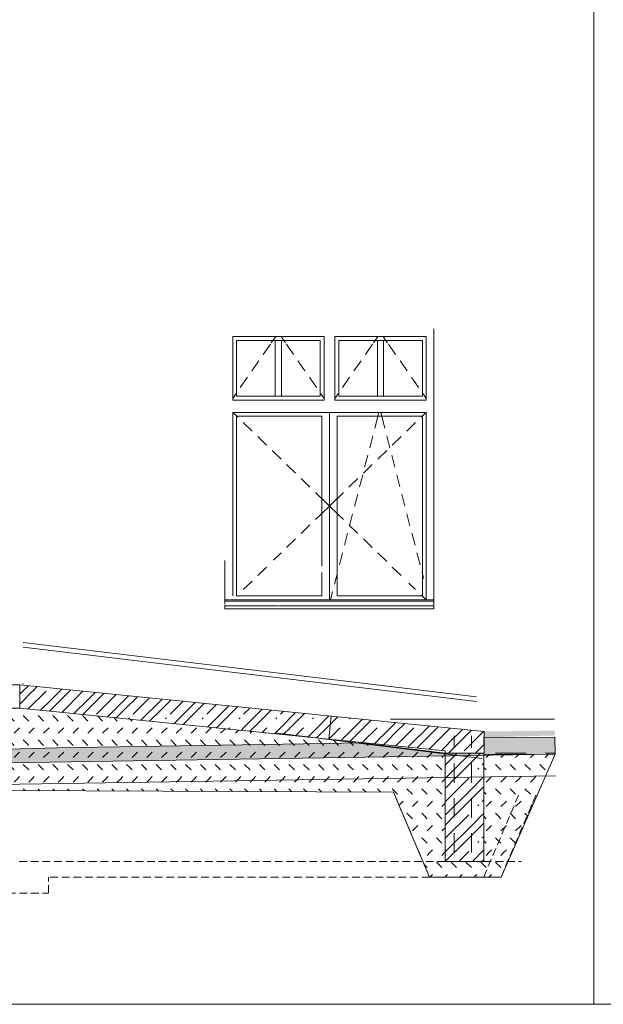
# Model space of a CAD drawing. Header units: millimetres. Extents: x 15381 to 191117, y -190522 to 367005.
# Tile 8 of 71: x 71285 to 75055, y -47272 to -40912. Entities that reach past the tile are written whole.
import ezdxf

# ---------------------------------------------------------------- set-up
doc = ezdxf.new("R2010")
doc.units = ezdxf.units.MM
doc.header["$MEASUREMENT"] = 0
for name, pattern in [('Čárkovaná', [325, 200, -125]), ('čárkovaná 3', [75, 50, -25]), ('Čárkovaná M', [225, 125, -100])]:
    doc.linetypes.add(name, pattern=pattern)
for name, color, linetype in [('Konstrukce - nenosné', 7, 'Continuous'), ('Konstrukce - nosné', 7, 'Continuous'), ('Situace - terén', 7, 'Continuous'), ('TZB - VZT', 7, 'Continuous'), ('Výplně - Povrchové', 7, 'Continuous')]:
    doc.layers.add(name, color=color, linetype=linetype)

# ---------------------------------------------------------------- blocks, each defined once
blk = doc.blocks.new('*X2')
at = {"layer": 'Konstrukce - nenosné', "color": 7, "linetype": 'Continuous', "lineweight": 13}
for p, q in [((71306.4, -45248.9), (71341.1, -45214.2)), ((71369.6, -45248.9), (71398.6, -45219.9)), ((71285.8, -45269.5), (71306.4, -45248.9)), ((71285.8, -45332), (71368.9, -45248.9)), ((71340.8, -45364.1), (71456, -45248.9)), ((71488, -45304.8), (71543.9, -45248.9)), ((71488, -45367.3), (71606.4, -45248.9)), ((71543.9, -45248.9), (71556.9, -45235.8)), ((71556.6, -45385.8), (71692.9, -45249.5)), ((71607.1, -45248.9), (71614.4, -45241.6)), ((71725.5, -45304.8), (71772.8, -45257.5)), ((71725.5, -45367.3), (71829.6, -45263.2)), ((71781.4, -45398.6), (71908.7, -45271.2)), ((71963, -45304.8), (71988.6, -45279.2)), ((71963, -45367.3), (72045.4, -45284.9)), ((71419.9, -45372.1), (71488, -45304)), ((71635.7, -45393.8), (71725.5, -45304)), ((71851.6, -45415.5), (71963, -45304)), ((72018.9, -45398.6), (72124.6, -45292.8)), ((72067.4, -45437.2), (72200.5, -45304)), ((72200.5, -45304.8), (72204.4, -45300.9)), ((72200.5, -45367.3), (72261.2, -45306.6)), ((72256.4, -45398.6), (72340.4, -45314.5)), ((72283.2, -45458.9), (72419.6, -45322.5)), ((72438, -45367.3), (72477.1, -45328.2)), ((72493.9, -45398.6), (72556.2, -45336.2)), ((72499, -45480.6), (72635.4, -45344.1)), ((71477.4, -45377.9), (71488, -45367.3)), ((71693.2, -45399.6), (71725.5, -45367.3)), ((71909, -45421.3), (71963, -45367.3)), ((72124.8, -45443), (72200.5, -45367.3)), ((72340.6, -45464.6), (72438, -45367.3)), ((72557.1, -45485.6), (72675.5, -45367.3)), ((72675.5, -45367.3), (72692.9, -45349.9)), ((72731.4, -45398.6), (72772.1, -45357.9)), ((72731.4, -45485.6), (72851.2, -45365.8)), ((72794.6, -45485.6), (72908.7, -45371.6)), ((72968.9, -45398.6), (72987.9, -45379.5)), ((72968.9, -45485.6), (73067.1, -45387.5)), ((73032.1, -45485.6), (73124.5, -45393.3)), ((73206.4, -45485.6), (73282.9, -45409.2)), ((71989, -45428.5), (71996, -45421.4)), ((72226.5, -45428.5), (72233.5, -45421.4)), ((72464, -45428.5), (72471, -45421.4)), ((72701.5, -45428.5), (72708.5, -45421.4)), ((72939, -45428.5), (72946, -45421.4)), ((73176.5, -45428.5), (73183.5, -45421.4)), ((73269.6, -45485.6), (73340.4, -45414.9)), ((73414, -45428.5), (73419.5, -45422.9)), ((73443.9, -45485.6), (73498.7, -45430.8)), ((73507.1, -45485.6), (73556.2, -45436.6)), ((73681.4, -45485.6), (73714.5, -45452.5)), ((73744.6, -45485.6), (73772, -45458.3)), ((73918.9, -45485.6), (73930.4, -45474.2)), ((72555.8, -45486.3), (72556.4, -45485.6)), ((72634.9, -45494.2), (72643.5, -45485.6)), ((72714.8, -45502.3), (72731.4, -45485.6)), ((72771.6, -45508), (72793.9, -45485.6)), ((72850.7, -45515.9), (72881, -45485.6)), ((72930.6, -45523.9), (72968.9, -45485.6)), ((72987.4, -45529.7), (73031.4, -45485.6)), ((73066.6, -45537.6), (73118.5, -45485.6)), ((73150.5, -45541.5), (73206.4, -45485.6)), ((73203.2, -45551.3), (73268.9, -45485.6)), ((73282.4, -45559.3), (73356, -45485.6)), ((73388, -45541.5), (73443.9, -45485.6)), ((73419, -45573), (73506.4, -45485.6)), ((73498.2, -45581), (73593.5, -45485.6)), ((73625.5, -45541.5), (73681.4, -45485.6)), ((73634.8, -45594.7), (73743.9, -45485.6)), ((73714, -45602.7), (73831, -45485.6)), ((73863, -45541.5), (73918.9, -45485.6)), ((73863, -45604), (73981.4, -45485.6)), ((73929.8, -45624.4), (74066.3, -45487.8)), ((73982.1, -45485.6), (73987.8, -45479.9)), ((74100.5, -45541.5), (74146.2, -45495.8)), ((74100.5, -45604), (74203, -45501.6)), ((74156.4, -45635.3), (74282.2, -45509.5)), ((73145.7, -45545.6), (73150.5, -45540.8)), ((73361.5, -45567.3), (73388, -45540.8)), ((73577.3, -45588.9), (73625.5, -45540.8)), ((73793.1, -45610.6), (73863, -45540.8)), ((74009, -45632.3), (74100.5, -45540.8)), ((74229.3, -45649.5), (74285.1, -45593.6)), ((73850.6, -45616.4), (73863, -45604)), ((74055, -45649.5), (74100.5, -45604))]:
    blk.add_line(p, q, dxfattribs=at)
blk = doc.blocks.new('výplň_1_1', base_point=(0, 0))
at = {"layer": 'Konstrukce - nenosné', "color": 7, "linetype": 'Continuous', "lineweight": 13, "flags": 128}
blk.add_lwpolyline([(71285.8, -45358.6), (71285.8, -45208.6), (74285.1, -45509.8), (74285.1, -45649.5), (74032.7, -45649.5), (74032.7, -45634.7)], close=True, dxfattribs=at)
at = {"layer": 'Konstrukce - nenosné', "color": 7, "linetype": 'Continuous', "lineweight": 13}
blk.add_blockref('*X2', (0, 0), dxfattribs=at)
blk = doc.blocks.new('*X40')
at = {"layer": 'Konstrukce - nenosné', "color": 7, "linetype": 'Continuous', "lineweight": 13}
for p, q in [((74036.1, -45811.1), (74197.7, -45649.5)), ((74036.1, -45724), (74110.6, -45649.5)), ((74217.7, -45692.7), (74261, -45649.5)), ((74099.4, -45811.1), (74217.7, -45692.7)), ((74273.6, -45724), (74282.7, -45714.9)), ((74243.7, -45753.9), (74250.7, -45746.9)), ((74032.7, -45814.5), (74036.1, -45811.1)), ((74032.7, -45877), (74098.6, -45811.1)), ((74036.1, -45960.7), (74185.7, -45811.1)), ((74217.7, -45867), (74273.6, -45811.1)), ((74273.6, -45811.1), (74282.7, -45802)), ((74036.1, -46047.8), (74217.7, -45866.2)), ((74217.7, -45929.5), (74282.7, -45864.5)), ((74099.4, -46047.8), (74217.7, -45929.5)), ((74243.7, -45990.6), (74250.7, -45983.6)), ((74273.6, -45960.7), (74282.7, -45951.6)), ((74032.7, -46051.2), (74036.1, -46047.8)), ((74032.7, -46113.7), (74098.6, -46047.8)), ((74036.1, -46197.5), (74185.7, -46047.8)), ((74217.7, -46103.7), (74273.6, -46047.8)), ((74273.6, -46047.8), (74282.7, -46038.7)), ((74036.1, -46284.6), (74217.7, -46103)), ((74217.7, -46166.2), (74282.7, -46101.2)), ((74099.4, -46284.6), (74217.7, -46166.2)), ((74243.7, -46227.4), (74250.7, -46220.4)), ((74273.6, -46197.5), (74282.7, -46188.4)), ((74032.7, -46288), (74036.1, -46284.6)), ((74033.7, -46349.5), (74098.6, -46284.6)), ((74120.8, -46349.5), (74185.7, -46284.6)), ((74217.7, -46340.5), (74273.6, -46284.6)), ((74273.6, -46284.6), (74282.7, -46275.5)), ((74208, -46349.5), (74217.7, -46339.7)), ((74271.2, -46349.5), (74282.7, -46338))]:
    blk.add_line(p, q, dxfattribs=at)
blk = doc.blocks.new('výplň_6_1', base_point=(0, 0))
at = {"layer": 'Konstrukce - nenosné', "color": 7, "linetype": 'Continuous', "lineweight": 13, "flags": 128}
blk.add_lwpolyline([(74282.7, -46349.5), (74032.7, -46349.5), (74032.7, -45649.5), (74282.7, -45649.5)], close=True, dxfattribs=at)
at = {"layer": 'Konstrukce - nenosné', "color": 7, "linetype": 'Continuous', "lineweight": 13}
blk.add_blockref('*X40', (0, 0), dxfattribs=at)
blk = doc.blocks.new('*X42')
at = {"layer": 'Výplně - Povrchové', "color": 7, "linetype": 'Continuous', "lineweight": 13}
for p, q in [((69342.7, -45441.8), (69312.4, -45411.4)), ((69438, -45441.8), (69402.7, -45406.4)), ((69438, -45362.9), (69442.3, -45358.6)), ((69533.3, -45441.8), (69498, -45406.4)), ((69533.3, -45362.9), (69537.6, -45358.6)), ((69611, -45424.1), (69593.3, -45406.4)), ((69628.6, -45362.9), (69632.9, -45358.6)), ((69723.9, -45441.8), (69688.6, -45406.4)), ((69723.9, -45362.9), (69728.2, -45358.6)), ((69819.2, -45441.8), (69783.9, -45406.4)), ((69819.2, -45362.9), (69823.5, -45358.6)), ((69914.5, -45441.8), (69879.2, -45406.4)), ((69914.5, -45362.9), (69918.8, -45358.6)), ((70009.8, -45441.8), (69974.5, -45406.4)), ((70009.8, -45362.9), (70014.1, -45358.6)), ((70087.5, -45424.1), (70069.8, -45406.4)), ((70105.1, -45362.9), (70109.4, -45358.6)), ((70200.4, -45441.8), (70165.1, -45406.4)), ((70200.4, -45362.9), (70204.7, -45358.6)), ((70295.7, -45441.8), (70260.4, -45406.4)), ((70295.7, -45362.9), (70300, -45358.6)), ((70391, -45441.8), (70355.7, -45406.4)), ((70391, -45362.9), (70395.3, -45358.6)), ((70486.3, -45441.8), (70451, -45406.4)), ((70486.3, -45362.9), (70490.6, -45358.6)), ((70564, -45424.1), (70546.3, -45406.4)), ((70581.6, -45362.9), (70585.9, -45358.6)), ((70676.9, -45441.8), (70641.6, -45406.4)), ((70676.9, -45362.9), (70681.2, -45358.6)), ((70772.2, -45441.8), (70736.9, -45406.4)), ((70772.2, -45362.9), (70776.5, -45358.6)), ((70867.5, -45441.8), (70832.2, -45406.4)), ((70867.5, -45362.9), (70871.8, -45358.6)), ((70962.8, -45441.8), (70927.5, -45406.4)), ((70962.8, -45362.9), (70967.1, -45358.6)), ((71040.5, -45424.1), (71022.8, -45406.4)), ((71058.1, -45362.9), (71062.4, -45358.6)), ((71153.4, -45441.8), (71118.1, -45406.4)), ((71153.4, -45362.9), (71157.7, -45358.6)), ((71248.7, -45441.8), (71213.4, -45406.4)), ((71248.7, -45362.9), (71253, -45358.6)), ((71344, -45441.8), (71308.7, -45406.4)), ((71439.3, -45441.8), (71404, -45406.4)), ((71517, -45424.1), (71499.3, -45406.4)), ((71629.9, -45441.8), (71594.6, -45406.4)), ((71725.2, -45441.8), (71689.9, -45406.4)), ((71820.5, -45441.8), (71787.8, -45409.1)), ((69628.6, -45441.8), (69611, -45424.1)), ((70105.1, -45441.8), (70087.5, -45424.1)), ((70581.6, -45441.8), (70564, -45424.1)), ((71058.1, -45441.8), (71040.5, -45424.1)), ((71534.6, -45441.8), (71517, -45424.1)), ((71915.8, -45441.8), (71893.8, -45419.7)), ((72011.1, -45441.8), (71999.7, -45430.4)), ((72106.4, -45441.8), (72105.7, -45441)), ((69152.1, -45520.7), (69187.5, -45485.3)), ((69247.4, -45520.7), (69282.8, -45485.3)), ((69342.7, -45520.7), (69378.1, -45485.3)), ((69438, -45520.7), (69473.4, -45485.3)), ((69533.3, -45520.7), (69568.7, -45485.3)), ((69628.6, -45520.7), (69664, -45485.3)), ((69723.9, -45520.7), (69759.3, -45485.3)), ((69819.2, -45520.7), (69854.6, -45485.3)), ((69914.5, -45520.7), (69949.9, -45485.3)), ((70009.8, -45520.7), (70045.2, -45485.3)), ((70105.1, -45520.7), (70140.5, -45485.3)), ((70200.4, -45520.7), (70235.8, -45485.3)), ((70295.7, -45520.7), (70331.1, -45485.3)), ((70391, -45520.7), (70426.4, -45485.3)), ((70486.3, -45520.7), (70521.7, -45485.3)), ((70581.6, -45520.7), (70617, -45485.3)), ((70676.9, -45520.7), (70712.3, -45485.3)), ((70772.2, -45520.7), (70807.6, -45485.3)), ((70867.5, -45520.7), (70902.9, -45485.3)), ((70962.8, -45520.7), (70998.2, -45485.3)), ((71058.1, -45520.7), (71093.5, -45485.3)), ((71153.4, -45520.7), (71188.8, -45485.3)), ((71248.7, -45520.7), (71284.1, -45485.3)), ((71344, -45520.7), (71379.4, -45485.3)), ((71439.3, -45520.7), (71474.7, -45485.3)), ((71534.6, -45520.7), (71570, -45485.3)), ((71629.9, -45520.7), (71665.3, -45485.3)), ((71725.2, -45520.7), (71760.6, -45485.3)), ((71820.5, -45520.7), (71855.9, -45485.3)), ((71915.8, -45520.7), (71951.2, -45485.3)), ((72011.1, -45520.7), (72046.5, -45485.3)), ((72106.4, -45520.7), (72141.8, -45485.3)), ((72201.7, -45520.7), (72237.1, -45485.3)), ((72297, -45520.7), (72332.4, -45485.3)), ((72392.3, -45520.7), (72427.7, -45485.3)), ((72487.6, -45520.7), (72523, -45485.3)), ((72582.9, -45520.7), (72611.7, -45491.9)), ((72678.2, -45520.7), (72698.3, -45500.6)), ((72773.5, -45520.7), (72784.9, -45509.3)), ((72868.8, -45520.7), (72871.5, -45518)), ((69056.8, -45599.6), (69028.1, -45570.9)), ((69134.5, -45581.9), (69116.8, -45564.2)), ((69152.1, -45599.6), (69134.5, -45581.9)), ((69247.4, -45599.6), (69212.1, -45564.2)), ((69342.7, -45599.6), (69307.4, -45564.2)), ((69438, -45599.6), (69402.7, -45564.2)), ((69533.3, -45599.6), (69498, -45564.2)), ((69611, -45581.9), (69593.3, -45564.2)), ((69628.6, -45599.6), (69611, -45581.9)), ((69723.9, -45599.6), (69688.6, -45564.2)), ((69819.2, -45599.6), (69783.9, -45564.2)), ((69914.5, -45599.6), (69879.2, -45564.2)), ((70009.8, -45599.6), (69974.5, -45564.2)), ((70087.5, -45581.9), (70069.8, -45564.2)), ((70105.1, -45599.6), (70087.5, -45581.9)), ((70200.4, -45599.6), (70165.1, -45564.2)), ((70295.7, -45599.6), (70260.4, -45564.2)), ((70391, -45599.6), (70355.7, -45564.2)), ((70486.3, -45599.6), (70451, -45564.2)), ((70564, -45581.9), (70546.3, -45564.2)), ((70581.6, -45599.6), (70564, -45581.9)), ((70676.9, -45599.6), (70641.6, -45564.2)), ((70772.2, -45599.6), (70736.9, -45564.2)), ((70867.5, -45599.6), (70832.2, -45564.2)), ((70962.8, -45599.6), (70927.5, -45564.2)), ((71040.5, -45581.9), (71022.8, -45564.2)), ((71058.1, -45599.6), (71040.5, -45581.9)), ((71153.4, -45599.6), (71118.1, -45564.2)), ((71248.7, -45599.6), (71213.4, -45564.2)), ((71344, -45599.6), (71308.7, -45564.2)), ((71439.3, -45599.6), (71404, -45564.2)), ((71517, -45581.9), (71499.3, -45564.2)), ((71534.6, -45599.6), (71517, -45581.9)), ((71629.9, -45599.6), (71594.6, -45564.2)), ((71725.2, -45599.6), (71689.9, -45564.2)), ((71820.5, -45599.6), (71785.2, -45564.2)), ((71915.8, -45599.6), (71880.5, -45564.2)), ((71993.5, -45581.9), (71975.8, -45564.2)), ((72011.1, -45599.6), (71993.5, -45581.9)), ((72106.4, -45599.6), (72071.1, -45564.2)), ((72201.7, -45599.6), (72166.4, -45564.2)), ((72297, -45599.6), (72261.7, -45564.2)), ((72392.3, -45599.6), (72357, -45564.2)), ((72470, -45581.9), (72452.3, -45564.2)), ((72487.6, -45599.6), (72470, -45581.9)), ((72582.9, -45599.6), (72547.6, -45564.2)), ((72678.2, -45599.6), (72642.9, -45564.2)), ((72773.5, -45599.6), (72738.2, -45564.2)), ((72868.8, -45599.6), (72833.5, -45564.2)), ((72946.5, -45581.9), (72928.8, -45564.2)), ((72964.1, -45599.6), (72946.5, -45581.9)), ((73059.4, -45599.6), (73024.1, -45564.2)), ((73154.7, -45599.6), (73119.4, -45564.2)), ((73250, -45599.6), (73214.7, -45564.2)), ((73345.3, -45599.6), (73310, -45564.2)), ((73423, -45581.9), (73413.5, -45572.5)), ((73440.6, -45599.6), (73423, -45581.9)), ((73535.9, -45599.6), (73519.5, -45583.1)), ((73631.2, -45599.6), (73625.4, -45593.8)), ((68883.1, -45661.7), (68901.6, -45643.2)), ((68961.5, -45678.5), (68996.9, -45643.2)), ((69056.8, -45678.5), (69092.2, -45643.2)), ((69152.1, -45678.5), (69187.5, -45643.2)), ((69247.4, -45678.5), (69282.8, -45643.2)), ((69342.7, -45678.5), (69378.1, -45643.2)), ((69438, -45678.5), (69473.4, -45643.2)), ((69533.3, -45678.5), (69568.7, -45643.2)), ((69628.6, -45678.5), (69664, -45643.2)), ((69723.9, -45678.5), (69759.3, -45643.2)), ((69819.2, -45678.5), (69854.6, -45643.2)), ((69914.5, -45678.5), (69949.9, -45643.2)), ((70009.8, -45678.5), (70045.2, -45643.2)), ((70105.1, -45678.5), (70140.5, -45643.2)), ((70200.4, -45678.5), (70235.8, -45643.2)), ((70295.7, -45678.5), (70331.1, -45643.2)), ((70391, -45678.5), (70426.4, -45643.2)), ((70486.3, -45678.5), (70521.7, -45643.2)), ((70581.6, -45678.5), (70617, -45643.2)), ((70676.9, -45678.5), (70712.3, -45643.2)), ((70772.2, -45678.5), (70807.6, -45643.2)), ((70867.5, -45678.5), (70902.9, -45643.2)), ((70962.8, -45678.5), (70998.2, -45643.2)), ((71058.1, -45678.5), (71093.5, -45643.2)), ((71153.4, -45678.5), (71188.8, -45643.2)), ((71248.7, -45678.5), (71284.1, -45643.2)), ((71344, -45678.5), (71379.4, -45643.2)), ((71439.3, -45678.5), (71474.7, -45643.2)), ((71534.6, -45678.5), (71570, -45643.2)), ((71629.9, -45678.5), (71665.3, -45643.2)), ((71725.2, -45678.5), (71760.6, -45643.2)), ((71820.5, -45678.5), (71855.9, -45643.2)), ((71915.8, -45678.5), (71951.2, -45643.2)), ((72011.1, -45678.5), (72046.5, -45643.2)), ((72106.4, -45678.5), (72141.8, -45643.2)), ((72201.7, -45678.5), (72237.1, -45643.2)), ((72297, -45678.5), (72332.4, -45643.2)), ((72392.3, -45678.5), (72427.7, -45643.2)), ((72487.6, -45678.5), (72523, -45643.2)), ((72582.9, -45678.5), (72618.3, -45643.2)), ((72678.2, -45678.5), (72713.6, -45643.2)), ((72773.5, -45678.5), (72808.9, -45643.2)), ((72868.8, -45678.5), (72904.2, -45643.2)), ((72964.1, -45678.5), (72999.5, -45643.2)), ((73059.4, -45678.5), (73094.8, -45643.2)), ((73154.7, -45678.5), (73190.1, -45643.2)), ((73250, -45678.5), (73285.4, -45643.2)), ((73345.3, -45678.5), (73380.7, -45643.2)), ((73440.6, -45678.5), (73476, -45643.2)), ((73535.9, -45678.5), (73571.3, -45643.2)), ((73631.2, -45678.5), (73666.6, -45643.2)), ((73726.5, -45678.5), (73761.9, -45643.2)), ((73821.8, -45678.5), (73857.2, -45643.2)), ((73917.1, -45678.5), (73952.5, -45643.2)), ((74012.4, -45678.5), (74032.7, -45658.2)), ((74298.3, -45678.5), (74318.1, -45658.8)), ((74393.6, -45678.5), (74413.8, -45658.3)), ((74488.9, -45678.5), (74509.6, -45657.9)), ((74584.2, -45678.5), (74605.3, -45657.4)), ((74679.5, -45678.5), (74701.1, -45657)), ((68961.5, -45757.4), (68926.2, -45722.1)), ((69056.8, -45757.4), (69021.5, -45722.1)), ((69134.5, -45739.8), (69116.8, -45722.1)), ((69247.4, -45757.4), (69212.1, -45722.1)), ((69342.7, -45757.4), (69307.4, -45722.1)), ((69438, -45757.4), (69402.7, -45722.1)), ((69533.3, -45757.4), (69498, -45722.1)), ((69611, -45739.8), (69593.3, -45722.1)), ((69723.9, -45757.4), (69688.6, -45722.1)), ((69819.2, -45757.4), (69783.9, -45722.1)), ((69914.5, -45757.4), (69879.2, -45722.1)), ((70009.8, -45757.4), (69974.5, -45722.1)), ((70087.5, -45739.8), (70069.8, -45722.1)), ((70200.4, -45757.4), (70165.1, -45722.1)), ((70295.7, -45757.4), (70260.4, -45722.1)), ((70391, -45757.4), (70355.7, -45722.1)), ((70486.3, -45757.4), (70451, -45722.1)), ((70564, -45739.8), (70546.3, -45722.1)), ((70676.9, -45757.4), (70641.6, -45722.1)), ((70772.2, -45757.4), (70736.9, -45722.1)), ((70867.5, -45757.4), (70832.2, -45722.1)), ((70962.8, -45757.4), (70927.5, -45722.1)), ((71040.5, -45739.8), (71022.8, -45722.1)), ((71153.4, -45757.4), (71118.1, -45722.1)), ((71248.7, -45757.4), (71213.4, -45722.1)), ((71344, -45757.4), (71308.7, -45722.1)), ((71439.3, -45757.4), (71404, -45722.1)), ((71517, -45739.8), (71499.3, -45722.1)), ((71629.9, -45757.4), (71594.6, -45722.1)), ((71725.2, -45757.4), (71689.9, -45722.1)), ((71820.5, -45757.4), (71785.2, -45722.1)), ((71915.8, -45757.4), (71880.5, -45722.1)), ((71993.5, -45739.8), (71975.8, -45722.1)), ((72106.4, -45757.4), (72071.1, -45722.1)), ((72201.7, -45757.4), (72166.4, -45722.1)), ((72297, -45757.4), (72261.7, -45722.1)), ((72392.3, -45757.4), (72357, -45722.1)), ((72470, -45739.8), (72452.3, -45722.1)), ((72582.9, -45757.4), (72547.6, -45722.1)), ((72678.2, -45757.4), (72642.9, -45722.1)), ((72773.5, -45757.4), (72738.2, -45722.1)), ((72868.8, -45757.4), (72833.5, -45722.1)), ((72946.5, -45739.8), (72928.8, -45722.1)), ((73059.4, -45757.4), (73024.1, -45722.1)), ((73154.7, -45757.4), (73119.4, -45722.1)), ((73250, -45757.4), (73214.7, -45722.1)), ((73345.3, -45757.4), (73310, -45722.1)), ((73423, -45739.8), (73405.3, -45722.1)), ((73535.9, -45757.4), (73500.6, -45722.1)), ((73631.2, -45757.4), (73595.9, -45722.1)), ((73726.5, -45757.4), (73691.2, -45722.1)), ((73821.8, -45757.4), (73786.5, -45722.1)), ((73899.5, -45739.8), (73881.8, -45722.1)), ((74012.4, -45757.4), (73977.1, -45722.1)), ((74376, -45739.8), (74358.3, -45722.1)), ((74488.9, -45757.4), (74453.6, -45722.1)), ((74584.2, -45757.4), (74548.9, -45722.1)), ((74679.5, -45757.4), (74644.2, -45722.1)), ((68294.4, -45757.4), (68291.2, -45754.2)), ((68389.7, -45757.4), (68386.1, -45753.8)), ((68485, -45757.4), (68481, -45753.4)), ((68580.3, -45757.4), (68575.9, -45753)), ((69152.1, -45757.4), (69134.5, -45739.8)), ((69628.6, -45757.4), (69611, -45739.8)), ((70105.1, -45757.4), (70087.5, -45739.8)), ((70581.6, -45757.4), (70564, -45739.8)), ((71058.1, -45757.4), (71040.5, -45739.8)), ((71534.6, -45757.4), (71517, -45739.8)), ((72011.1, -45757.4), (71993.5, -45739.8)), ((72487.6, -45757.4), (72470, -45739.8)), ((72964.1, -45757.4), (72946.5, -45739.8)), ((73440.6, -45757.4), (73423, -45739.8)), ((73917.1, -45757.4), (73899.5, -45739.8)), ((74298.3, -45757.4), (74282.7, -45741.8)), ((74393.6, -45757.4), (74376, -45739.8)), ((68232, -45803.4), (68234.5, -45801)), ((68294.4, -45836.4), (68312.1, -45818.7)), ((68312.1, -45818.7), (68329.8, -45801)), ((68389.7, -45836.4), (68407.4, -45818.7)), ((68407.4, -45818.7), (68425.1, -45801)), ((68485, -45836.4), (68502.7, -45818.7)), ((68502.7, -45818.7), (68520.4, -45801)), ((68580.3, -45836.4), (68598, -45818.7)), ((68598, -45818.7), (68615.7, -45801)), ((68883.1, -45819.5), (68883.9, -45818.7)), ((68883.9, -45818.7), (68901.6, -45801)), ((68961.5, -45836.4), (68979.2, -45818.7)), ((68979.2, -45818.7), (68996.9, -45801)), ((69056.8, -45836.4), (69074.5, -45818.7)), ((69074.5, -45818.7), (69092.2, -45801)), ((69152.1, -45836.4), (69169.8, -45818.7)), ((69169.8, -45818.7), (69187.5, -45801)), ((69247.4, -45836.4), (69265.1, -45818.7)), ((69265.1, -45818.7), (69282.8, -45801)), ((69342.7, -45836.4), (69360.4, -45818.7)), ((69360.4, -45818.7), (69378.1, -45801)), ((69438, -45836.4), (69455.7, -45818.7)), ((69455.7, -45818.7), (69473.4, -45801)), ((69533.3, -45836.4), (69551, -45818.7)), ((69551, -45818.7), (69568.7, -45801)), ((69628.6, -45836.4), (69646.3, -45818.7)), ((69646.3, -45818.7), (69664, -45801)), ((69723.9, -45836.4), (69741.6, -45818.7)), ((69741.6, -45818.7), (69759.3, -45801)), ((69819.2, -45836.4), (69836.9, -45818.7)), ((69836.9, -45818.7), (69854.6, -45801)), ((69914.5, -45836.4), (69932.2, -45818.7)), ((69932.2, -45818.7), (69949.9, -45801)), ((70009.8, -45836.4), (70027.5, -45818.7)), ((70027.5, -45818.7), (70045.2, -45801)), ((70105.1, -45836.4), (70122.8, -45818.7)), ((70122.8, -45818.7), (70140.5, -45801)), ((70200.4, -45836.4), (70218.1, -45818.7)), ((70218.1, -45818.7), (70235.8, -45801)), ((70295.7, -45836.4), (70313.4, -45818.7)), ((70313.4, -45818.7), (70331.1, -45801)), ((70391, -45836.4), (70408.7, -45818.7)), ((70408.7, -45818.7), (70426.4, -45801)), ((70486.3, -45836.4), (70504, -45818.7)), ((70504, -45818.7), (70521.7, -45801)), ((70581.6, -45836.4), (70599.3, -45818.7)), ((70599.3, -45818.7), (70617, -45801)), ((70676.9, -45836.4), (70694.6, -45818.7)), ((70694.6, -45818.7), (70712.3, -45801)), ((70772.2, -45836.4), (70789.9, -45818.7)), ((70789.9, -45818.7), (70807.6, -45801)), ((70867.5, -45836.4), (70885.2, -45818.7)), ((70885.2, -45818.7), (70902.9, -45801)), ((70962.8, -45836.4), (70980.5, -45818.7)), ((70980.5, -45818.7), (70998.2, -45801)), ((71058.1, -45836.4), (71075.8, -45818.7)), ((71075.8, -45818.7), (71093.5, -45801)), ((71153.4, -45836.4), (71171.1, -45818.7)), ((71171.1, -45818.7), (71188.8, -45801)), ((71248.7, -45836.4), (71266.4, -45818.7)), ((71266.4, -45818.7), (71284.1, -45801)), ((71344, -45836.4), (71361.7, -45818.7)), ((71361.7, -45818.7), (71379.4, -45801)), ((71439.3, -45836.4), (71457, -45818.7)), ((71457, -45818.7), (71474.7, -45801)), ((71534.6, -45836.4), (71552.3, -45818.7)), ((71552.3, -45818.7), (71570, -45801)), ((71629.9, -45836.4), (71647.6, -45818.7)), ((71647.6, -45818.7), (71665.3, -45801)), ((71725.2, -45836.4), (71742.9, -45818.7)), ((71742.9, -45818.7), (71760.6, -45801)), ((71820.5, -45836.4), (71838.2, -45818.7)), ((71838.2, -45818.7), (71855.9, -45801)), ((71915.8, -45836.4), (71933.5, -45818.7)), ((71933.5, -45818.7), (71951.2, -45801)), ((72011.1, -45836.4), (72028.8, -45818.7)), ((72028.8, -45818.7), (72046.5, -45801)), ((72106.4, -45836.4), (72124.1, -45818.7)), ((72124.1, -45818.7), (72141.8, -45801)), ((72201.7, -45836.4), (72219.4, -45818.7)), ((72219.4, -45818.7), (72237.1, -45801)), ((72297, -45836.4), (72314.7, -45818.7)), ((72314.7, -45818.7), (72332.4, -45801)), ((72392.3, -45836.4), (72410, -45818.7)), ((72410, -45818.7), (72427.7, -45801)), ((72487.6, -45836.4), (72505.3, -45818.7)), ((72505.3, -45818.7), (72523, -45801)), ((72582.9, -45836.4), (72600.6, -45818.7)), ((72600.6, -45818.7), (72618.3, -45801)), ((72678.2, -45836.4), (72695.9, -45818.7)), ((72695.9, -45818.7), (72713.6, -45801)), ((72773.5, -45836.4), (72791.2, -45818.7)), ((72791.2, -45818.7), (72808.9, -45801)), ((72868.8, -45836.4), (72886.5, -45818.7)), ((72886.5, -45818.7), (72904.2, -45801)), ((72964.1, -45836.4), (72981.8, -45818.7)), ((72981.8, -45818.7), (72999.5, -45801)), ((73059.4, -45836.4), (73077.1, -45818.7)), ((73077.1, -45818.7), (73094.8, -45801)), ((73154.7, -45836.4), (73172.4, -45818.7)), ((73172.4, -45818.7), (73190.1, -45801)), ((73250, -45836.4), (73267.7, -45818.7)), ((73267.7, -45818.7), (73285.4, -45801)), ((73345.3, -45836.4), (73363, -45818.7)), ((73363, -45818.7), (73380.7, -45801)), ((73440.6, -45836.4), (73458.3, -45818.7)), ((73458.3, -45818.7), (73476, -45801)), ((73535.9, -45836.4), (73553.6, -45818.7)), ((73553.6, -45818.7), (73571.3, -45801)), ((73631.2, -45836.4), (73648.9, -45818.7)), ((73648.9, -45818.7), (73666.6, -45801)), ((73726.5, -45836.4), (73744.2, -45818.7)), ((73744.2, -45818.7), (73761.9, -45801)), ((73821.8, -45836.4), (73839.5, -45818.7)), ((73839.5, -45818.7), (73857.2, -45801)), ((73917.1, -45836.4), (73934.8, -45818.7)), ((73934.8, -45818.7), (73952.5, -45801)), ((74012.4, -45836.4), (74030.1, -45818.7)), ((74030.1, -45818.7), (74032.7, -45816.1)), ((74298.3, -45836.4), (74316, -45818.7)), ((74316, -45818.7), (74333.7, -45801)), ((74393.6, -45836.4), (74411.3, -45818.7)), ((74411.3, -45818.7), (74429, -45801)), ((74488.9, -45836.4), (74506.6, -45818.7)), ((74506.6, -45818.7), (74524.3, -45801)), ((74584.2, -45836.4), (74601.9, -45818.7)), ((74601.9, -45818.7), (74619.6, -45801)), ((68294.4, -45915.3), (68273.3, -45894.1)), ((68389.7, -45915.3), (68354.4, -45879.9)), ((68485, -45915.3), (68449.7, -45879.9)), ((68580.3, -45915.3), (68545, -45879.9)), ((68961.5, -45915.3), (68926.2, -45879.9)), ((69056.8, -45915.3), (69021.5, -45879.9)), ((69134.5, -45897.6), (69116.8, -45879.9)), ((69152.1, -45915.3), (69134.5, -45897.6)), ((69224.1, -45891.9), (69212.1, -45879.9)), ((69309.9, -45882.5), (69307.4, -45879.9)), ((69405.7, -45882.9), (69402.7, -45879.9)), ((69501.4, -45883.3), (69498, -45879.9)), ((69597.1, -45883.8), (69593.3, -45879.9)), ((69692.9, -45884.2), (69688.6, -45879.9)), ((69788.6, -45884.6), (69783.9, -45879.9)), ((69884.3, -45885.1), (69879.2, -45879.9)), ((69980.1, -45885.5), (69974.5, -45879.9)), ((70075.8, -45885.9), (70069.8, -45879.9)), ((70171.5, -45886.4), (70165.1, -45879.9)), ((70267.3, -45886.8), (70260.4, -45879.9)), ((70363, -45887.2), (70355.7, -45879.9)), ((70458.7, -45887.7), (70451, -45879.9)), ((70554.5, -45888.1), (70546.3, -45879.9)), ((70650.2, -45888.5), (70641.6, -45879.9)), ((70745.9, -45889), (70736.9, -45879.9)), ((70841.7, -45889.4), (70832.2, -45879.9)), ((70937.4, -45889.8), (70927.5, -45879.9)), ((71033.1, -45890.3), (71022.8, -45879.9)), ((71128.9, -45890.7), (71118.1, -45879.9)), ((71224.6, -45891.1), (71213.4, -45879.9)), ((71320.3, -45891.6), (71308.7, -45879.9)), ((71416.1, -45892), (71404, -45879.9)), ((71511.8, -45892.4), (71499.3, -45879.9)), ((71607.5, -45892.9), (71594.6, -45879.9)), ((71703.3, -45893.3), (71689.9, -45879.9)), ((71799, -45893.7), (71785.2, -45879.9)), ((71894.7, -45894.2), (71880.5, -45879.9)), ((71990.5, -45894.6), (71975.8, -45879.9)), ((72086.2, -45895.1), (72071.1, -45879.9)), ((72181.9, -45895.5), (72166.4, -45879.9)), ((72277.7, -45895.9), (72261.7, -45879.9)), ((72373.4, -45896.4), (72357, -45879.9)), ((72469.1, -45896.8), (72452.3, -45879.9)), ((72564.9, -45897.2), (72547.6, -45879.9)), ((72660.6, -45897.7), (72642.9, -45879.9)), ((72756.4, -45898.1), (72738.2, -45879.9)), ((72852.1, -45898.5), (72833.5, -45879.9)), ((72946.5, -45897.6), (72928.8, -45879.9)), ((72947.8, -45899), (72946.5, -45897.6)), ((73043.6, -45899.4), (73024.1, -45879.9)), ((73139.3, -45899.8), (73119.4, -45879.9)), ((73235, -45900.3), (73214.7, -45879.9)), ((73330.8, -45900.7), (73310, -45879.9)), ((73423, -45897.6), (73405.3, -45879.9)), ((73426.5, -45901.1), (73423, -45897.6)), ((73522.2, -45901.6), (73500.6, -45879.9)), ((73618, -45902), (73595.9, -45879.9)), ((73726.5, -45915.3), (73691.2, -45879.9)), ((73821.8, -45915.3), (73786.5, -45879.9)), ((73899.5, -45897.6), (73881.8, -45879.9)), ((73917.1, -45915.3), (73899.5, -45897.6)), ((74012.4, -45915.3), (73977.1, -45879.9)), ((74298.3, -45915.3), (74282.7, -45899.6)), ((74376, -45897.6), (74358.3, -45879.9)), ((74393.6, -45915.3), (74376, -45897.6)), ((74488.9, -45915.3), (74453.6, -45879.9)), ((74584.2, -45915.3), (74548.9, -45879.9)), ((74645.2, -45880.9), (74644.2, -45879.9)), ((68311.2, -45977.4), (68329.8, -45958.8)), ((68389.7, -45994.2), (68425.1, -45958.8)), ((68485, -45994.2), (68520.4, -45958.8)), ((68580.3, -45994.2), (68615.7, -45958.8)), ((68883.1, -45977.4), (68901.6, -45958.8)), ((68961.5, -45994.2), (68996.9, -45958.8)), ((69056.8, -45994.2), (69092.2, -45958.8)), ((69152.1, -45994.2), (69187.5, -45958.8)), ((73735.5, -45985.3), (73761.9, -45958.8)), ((73821.8, -45994.2), (73857.2, -45958.8)), ((73917.1, -45994.2), (73952.5, -45958.8)), ((74012.4, -45994.2), (74032.7, -45973.9)), ((74298.3, -45994.2), (74333.7, -45958.8)), ((74393.6, -45994.2), (74429, -45958.8)), ((74488.9, -45994.2), (74524.3, -45958.8)), ((74584.2, -45994.2), (74604, -45974.4)), ((68389.7, -46073.1), (68354.4, -46037.7)), ((68485, -46073.1), (68449.7, -46037.7)), ((68580.3, -46073.1), (68545, -46037.7)), ((68961.5, -46073.1), (68926.2, -46037.7)), ((69056.8, -46073.1), (69021.5, -46037.7)), ((69134.5, -46055.4), (69116.8, -46037.7)), ((73821.8, -46073.1), (73786.5, -46037.7)), ((73899.5, -46055.4), (73881.8, -46037.7)), ((74012.4, -46073.1), (73977.1, -46037.7)), ((74376, -46055.4), (74358.3, -46037.7)), ((74488.9, -46073.1), (74453.6, -46037.7)), ((74567.8, -46056.7), (74548.9, -46037.7)), ((69146.4, -46067.3), (69134.5, -46055.4)), ((73917.1, -46073.1), (73899.5, -46055.4)), ((74298.3, -46073.1), (74282.7, -46057.5)), ((74393.6, -46073.1), (74376, -46055.4)), ((68390.3, -46151.4), (68425.1, -46116.7)), ((68485, -46152), (68520.4, -46116.7)), ((68580.3, -46152), (68615.7, -46116.7)), ((68883.1, -46135.2), (68901.6, -46116.7)), ((68961.5, -46152), (68996.9, -46116.7)), ((69056.8, -46152), (69092.2, -46116.7)), ((73821.8, -46152), (73857.2, -46116.7)), ((73917.1, -46152), (73952.5, -46116.7)), ((74012.4, -46152), (74032.7, -46131.7)), ((74298.3, -46152), (74333.7, -46116.7)), ((74393.6, -46152), (74429, -46116.7)), ((74488.9, -46152), (74524.3, -46116.7)), ((68485, -46230.9), (68449.7, -46195.6)), ((68580.3, -46230.9), (68545, -46195.6)), ((68961.5, -46230.9), (68926.2, -46195.6)), ((69056.8, -46230.9), (69021.5, -46195.6)), ((73899.5, -46213.3), (73881.8, -46195.6)), ((73917.1, -46230.9), (73899.5, -46213.3)), ((74012.4, -46230.9), (73977.1, -46195.6)), ((74298.3, -46230.9), (74282.7, -46215.3)), ((74376, -46213.3), (74358.3, -46195.6)), ((74393.6, -46230.9), (74376, -46213.3)), ((74488.9, -46230.9), (74453.6, -46195.6)), ((68485, -46309.9), (68502.7, -46292.2)), ((68502.7, -46292.2), (68520.4, -46274.5)), ((68580.3, -46309.9), (68598, -46292.2)), ((68598, -46292.2), (68615.7, -46274.5)), ((68883.1, -46293), (68883.9, -46292.2)), ((68883.9, -46292.2), (68901.6, -46274.5)), ((68961.5, -46309.9), (68979.2, -46292.2)), ((68979.2, -46292.2), (68996.9, -46274.5)), ((73917.1, -46309.9), (73934.8, -46292.2)), ((73934.8, -46292.2), (73952.5, -46274.5)), ((74012.4, -46309.9), (74030.1, -46292.2)), ((74030.1, -46292.2), (74032.7, -46289.6)), ((74298.3, -46309.9), (74316, -46292.2)), ((74316, -46292.2), (74333.7, -46274.5)), ((74393.6, -46309.9), (74411.3, -46292.2)), ((74411.3, -46292.2), (74429, -46274.5)), ((68580.3, -46388.8), (68545, -46353.4)), ((68961.5, -46388.8), (68926.2, -46353.4)), ((74012.4, -46388.8), (73977.1, -46353.4)), ((74107.7, -46388.8), (74072.4, -46353.4)), ((74203, -46388.8), (74167.7, -46353.4)), ((74298.3, -46388.8), (74263, -46353.4)), ((74376, -46371.1), (74358.3, -46353.4)), ((73899.5, -46371.1), (73899.4, -46371)), ((73917.1, -46388.8), (73899.5, -46371.1)), ((74393.6, -46388.8), (74376, -46371.1)), ((68518.8, -46433.9), (68520.4, -46432.3)), ((68580.3, -46467.7), (68615.7, -46432.3)), ((68675.6, -46467.7), (68690.1, -46453.2)), ((68770.9, -46467.7), (68785.4, -46453.2)), ((68866.2, -46467.7), (68880.7, -46453.2)), ((68883.1, -46450.9), (68901.6, -46432.3)), ((68961.5, -46467.7), (68974.7, -46454.5)), ((73935.3, -46449.5), (73952.5, -46432.3)), ((74030.6, -46449.5), (74047.8, -46432.3)), ((74125.9, -46449.5), (74143.1, -46432.3)), ((74221.2, -46449.5), (74238.4, -46432.3)), ((74316.5, -46449.5), (74333.7, -46432.3)), ((68580.3, -46546.6), (68561.5, -46527.7)), ((68658, -46528.9), (68640.3, -46511.2)), ((68675.6, -46546.6), (68658, -46528.9)), ((68770.9, -46546.6), (68735.6, -46511.2)), ((68866.2, -46546.6), (68830.9, -46511.2)), ((68942.4, -46527.5), (68926.2, -46511.2))]:
    blk.add_line(p, q, dxfattribs=at)
blk = doc.blocks.new('výplň_7_1', base_point=(0, 0))
at = {"layer": 'Výplně - Povrchové', "color": 7, "linetype": 'Continuous', "lineweight": 13, "flags": 128}
blk.add_lwpolyline([(68209.8, -45754.6), (68573.1, -46553.2), (68931, -46553.2), (69228.5, -45882.1), (73700.2, -45902.4), (73932.7, -46449.5), (74394.7, -46449.5), (74744, -45656.8), (74282.7, -45658.9), (74282.7, -46349.5), (74032.7, -46349.5), (74032.7, -45884.8), (74032.7, -45634.7), (71285.8, -45358.6), (69406.6, -45358.6), (68883.1, -45652.2), (68883.1, -45887.5), (68883.1, -46453.2), (68635.2, -46453.2), (68635.2, -45752.8)], close=True, dxfattribs=at)
at = {"layer": 'Výplně - Povrchové', "color": 7, "linetype": 'Continuous', "lineweight": 13}
blk.add_blockref('*X42', (0, 0), dxfattribs=at)

msp = doc.modelspace()

# ---------------------------------------------------------------- hatches: boundary and pattern name
at = {"layer": 'Situace - terén', "linetype": 'Continuous', "lineweight": 0}
msp.add_hatch(color=255, dxfattribs=at).paths.add_polyline_path([(71526.8, -45614.2), (68187.7, -45705.9), (68212, -45759.4), (74744, -45656.8), (74742.2, -45545.3), (74284.2, -45547.3), (74285.1, -45649.5), (74032.7, -45649.5), (73483.7, -45583.6), (73251.9, -45587.2), (73251.3, -45587.2)])
at = {"layer": 'Výplně - Povrchové', "linetype": 'Continuous', "lineweight": 0, "true_color": 0x6a6a6a}
msp.add_hatch(color=251, dxfattribs=at).paths.add_polyline_path([(74283.6, -45521.7), (74279.2, -45521.2), (74285.1, -45521.9), (74284.2, -45547.3), (74742.1, -45535.3), (74741.6, -45504.2), (74285.1, -45509.6), (74285.1, -45521.9), (74284.7, -45521.8)])

# ---------------------------------------------------------------- linework, layer by layer
at = {"color": 7, "linetype": 'Continuous', "lineweight": 20}
for p, q in [((74993.3, -40768.1), (74993.3, -47271.8)), ((67117.4, -47271.8), (86117.4, -47271.8)), ((86117.4, -47271.8), (67117.4, -47271.8))]:
    msp.add_line(p, q, dxfattribs=at)
at = {"color": 7, "linetype": 'Continuous', "lineweight": 13}
for p, q in [((71308.6, -44935.1), (74235.1, -45286.4)), ((71308.6, -44965.3), (74235.1, -45316.6)), ((71305.6, -45202), (71307.4, -45202.2)), ((71307.4, -45202.2), (71308.6, -45202.3)), ((71308.6, -45202.3), (71309, -45202.4)), ((74740.4, -45430.5), (73680.9, -45430.5)), ((74271.5, -45684.4), (72935.5, -45517.8))]:
    msp.add_line(p, q, dxfattribs=at)
at = {"layer": 'Konstrukce - nosné', "color": 7, "linetype": 'Continuous', "lineweight": 13}
for p, q in [((72661.1, -42958.6), (72661.1, -43368.6)), ((72661.1, -43368.6), (72661.1, -42958.6)), ((72661.1, -42958.6), (73251.1, -42958.6)), ((72686.1, -43343.6), (72686.1, -42983.6)), ((72686.1, -42983.6), (73226.1, -42983.6)), ((72686.2, -42983.6), (72686.2, -43343.6)), ((72910.4, -42999.3), (72921.4, -42983.6)), ((72921.4, -42983.6), (72938.7, -42958.6)), ((72936.2, -42983.6), (72936.2, -43343.6)), ((72990.9, -42983.6), (72973.5, -42958.6)), ((72976.2, -43343.6), (72976.2, -42983.6)), ((73001.8, -42999.3), (72990.9, -42983.6)), ((73226.1, -42983.6), (73226.1, -43343.6)), ((73251.1, -42958.6), (73251.1, -43368.6)), ((73321.1, -42958.6), (73321.1, -43368.6)), ((73321.1, -43368.6), (73321.1, -42958.6)), ((73321.1, -42958.6), (73911.1, -42958.6)), ((73346.1, -43343.6), (73346.1, -42983.6)), ((73346.1, -42983.6), (73886.1, -42983.6)), ((73346.2, -42983.6), (73346.2, -43343.6)), ((73570.4, -42999.3), (73581.3, -42983.6)), ((73581.3, -42983.6), (73598.7, -42958.6)), ((73596.2, -42983.6), (73596.2, -43343.6)), ((73650.9, -42983.6), (73633.5, -42958.6)), ((73636.2, -43343.6), (73636.2, -42983.6)), ((73661.8, -42999.3), (73650.9, -42983.6)), ((73886.1, -42983.6), (73886.1, -43343.6)), ((73911.1, -42958.6), (73911.1, -43368.6)), ((72858.8, -43073.5), (72904.5, -43007.8)), ((73053.4, -43073.5), (73007.7, -43007.8)), ((73518.8, -43073.5), (73564.5, -43007.8)), ((73713.4, -43073.5), (73667.7, -43007.8)), ((72784.6, -43180.2), (72830.3, -43114.5)), ((73127.7, -43180.2), (73082, -43114.5)), ((73444.6, -43180.2), (73490.3, -43114.5)), ((73787.7, -43180.2), (73742, -43114.5)), ((72710.4, -43286.9), (72756.1, -43221.2)), ((73201.9, -43286.9), (73156.2, -43221.2)), ((73370.4, -43286.9), (73416.1, -43221.2)), ((73861.9, -43286.9), (73816.2, -43221.2)), ((72661.1, -43357.7), (72681.8, -43327.9)), ((73251.1, -43368.6), (72661.1, -43368.6)), ((73226.1, -43343.6), (72686.1, -43343.6)), ((73251.1, -43357.6), (73230.4, -43327.9)), ((73321.1, -43357.7), (73341.8, -43327.9)), ((73911.1, -43368.6), (73321.1, -43368.6)), ((73886.1, -43343.6), (73346.1, -43343.6)), ((73911.1, -43357.6), (73890.4, -43327.9)), ((72661.1, -44371.4), (72661.1, -43448.6)), ((72661.1, -43448.6), (72661.1, -44411.7)), ((72661.1, -43448.6), (73911.1, -43448.6)), ((72661.9, -43448.6), (72687.7, -43473.6)), ((72686.1, -44374.5), (72686.1, -43473.6)), ((72686.1, -43473.6), (73236.1, -43473.6)), ((72686.2, -43473.6), (72686.2, -44414.8)), ((72687.7, -43473.6), (72693.6, -43479.3)), ((73236.1, -43473.6), (73236.1, -44441.5)), ((73286.1, -43448.6), (73286.1, -44487.9)), ((73336.1, -44453.7), (73336.1, -43473.6)), ((73336.1, -43473.6), (73886.1, -43473.6)), ((73336.2, -43473.6), (73336.2, -44453.7)), ((73578.4, -43550.7), (73591.2, -43501.1)), ((73591.2, -43501.1), (73598.2, -43473.6)), ((73598.2, -43473.6), (73604.7, -43448.6)), ((73624, -43473.6), (73617.6, -43448.6)), ((73631.1, -43501.1), (73624, -43473.6)), ((73643.9, -43550.7), (73631.1, -43501.1)), ((73884.5, -43473.6), (73878.7, -43479.3)), ((73910.3, -43448.6), (73884.5, -43473.6)), ((73886.1, -43473.6), (73886.1, -44520.8)), ((73911.1, -43448.6), (73911.1, -44523.8)), ((72729.5, -43514.1), (72786.9, -43569.8)), ((73842.8, -43514.1), (73785.3, -43569.8)), ((72822.8, -43604.6), (72880.3, -43660.2)), ((73545.9, -43676.6), (73565.9, -43599.1)), ((73676.4, -43676.6), (73656.4, -43599.1)), ((73749.4, -43604.6), (73692, -43660.2)), ((72916.2, -43695), (72973.6, -43750.7)), ((73656.1, -43695), (73598.6, -43750.7)), ((73513.4, -43802.5), (73533.4, -43725)), ((73708.8, -43802.5), (73688.9, -43725)), ((73009.5, -43785.5), (73067, -43841.2)), ((73562.7, -43785.5), (73505.3, -43841.2)), ((73102.9, -43876), (73160.3, -43931.7)), ((73469.4, -43876), (73411.9, -43931.7)), ((73480.9, -43928.3), (73500.9, -43850.9)), ((73741.3, -43928.3), (73721.3, -43850.9)), ((73196.2, -43966.5), (73228.7, -43997.9)), ((73228.7, -43997.9), (73236.1, -44005.2)), ((73236.1, -44005.2), (73286.1, -44053.6)), ((73336.1, -44005.2), (73286.1, -44053.6)), ((73343.6, -43997.9), (73336.1, -44005.2)), ((73376, -43966.5), (73343.6, -43997.9)), ((73448.5, -44054.2), (73468.5, -43976.8)), ((73773.8, -44054.2), (73753.8, -43976.8)), ((73236.1, -44102.1), (73286.1, -44053.6)), ((73336.1, -44102.1), (73286.1, -44053.6)), ((73196.2, -44140.8), (73228.7, -44109.3)), ((73228.7, -44109.3), (73236.1, -44102.1)), ((73343.6, -44109.3), (73336.1, -44102.1)), ((73376, -44140.8), (73343.6, -44109.3)), ((73416, -44180.1), (73436, -44102.6)), ((73806.3, -44180.1), (73786.3, -44102.6)), ((73102.9, -44231.2), (73160.3, -44175.6)), ((73469.4, -44231.2), (73411.9, -44175.6)), ((73009.5, -44321.7), (73067, -44266)), ((73383.5, -44306), (73403.5, -44228.5)), ((73562.7, -44321.7), (73505.3, -44266)), ((73838.7, -44306), (73818.7, -44228.5)), ((72925, -44403.6), (72973.6, -44356.5)), ((73351.1, -44431.9), (73371.1, -44354.4)), ((73656.1, -44412.2), (73598.6, -44356.5)), ((73871.2, -44431.9), (73851.2, -44354.4)), ((72611.1, -44405.6), (72611.1, -44658.6)), ((72661.1, -44621.4), (72661.1, -44411.7)), ((72661.1, -44411.7), (72661.1, -44633.6)), ((72686.1, -44624.4), (72686.1, -44414.8)), ((72686.2, -44414.8), (72686.2, -44633.9)), ((72822.8, -44502.7), (72880.3, -44447)), ((73336.2, -44453.5), (73336.2, -44633.6)), ((73749.4, -44502.7), (73692, -44447)), ((73236.1, -44481.8), (73236.1, -44633.6)), ((73286.1, -44487.9), (73286.1, -44658.6)), ((73318.6, -44557.7), (73335.1, -44493.9)), ((73336.1, -44633.6), (73336.1, -44494)), ((73886.1, -44489.8), (73883.7, -44480.3)), ((73894.4, -44521.8), (73886.1, -44489.8)), ((73886.1, -44516.8), (73886.1, -44633.6)), ((72729.5, -44593.1), (72786.9, -44537.5)), ((73842.8, -44593.1), (73798.7, -44550.4)), ((73911.1, -44522.7), (73911.1, -44658.6)), ((73236.1, -44633.6), (72686.1, -44633.6)), ((73292.6, -44658.6), (73306.1, -44606.2)), ((73886.1, -44633.6), (73336.1, -44633.6)), ((73884.5, -44633.6), (73878.7, -44627.9)), ((73910.3, -44658.6), (73884.5, -44633.6)), ((72610.1, -44693.9), (72610, -44697.3)), ((72610, -44697.3), (72610, -44717.3)), ((72610, -44697.3), (72953, -44697.3)), ((72611.1, -44668.6), (72610.4, -44686.9)), ((72611.1, -44655.6), (72611.1, -44658.6)), ((72611.1, -44658.6), (72611.1, -44668.6)), ((72611.1, -44658.6), (72635.9, -44658.6)), ((72611.1, -44668.6), (73049.9, -44668.6)), ((72640, -44658.6), (73960.3, -44658.6)), ((72957.7, -44697.3), (73960, -44697.3)), ((73048.4, -44668.6), (73960.3, -44668.6)), ((73960.3, -44689.4), (73960, -44697.3)), ((73960, -44697.3), (73960, -44717.3)), ((73960, -44717.3), (73960, -44707.3)), ((72610, -44717.3), (73117, -44717.3)), ((73117, -44717.3), (73960, -44717.3))]:
    msp.add_line(p, q, dxfattribs=at)
at = {"layer": 'Situace - terén', "color": 7, "linetype": 'Continuous', "lineweight": 13}
for p, q in [((73960.3, -44708.6), (73960.3, -42908.6)), ((74746.1, -45795.4), (68274.6, -45897.1))]:
    msp.add_line(p, q, dxfattribs=at)
at = {"layer": 'Situace - terén', "color": 7, "linetype": 'Čárkovaná M', "lineweight": 13}
for p, q in [((74092, -46291.1), (74092, -45538.6)), ((74202.7, -46291.1), (74202.7, -45538.6))]:
    msp.add_line(p, q, dxfattribs=at)
at = {"layer": 'Situace - terén', "color": 7, "linetype": 'Čárkovaná', "lineweight": 13}
msp.add_line((74032.7, -45649.5), (74743.9, -45649.5), dxfattribs=at)
at = {"layer": 'Situace - terén', "color": 7, "linetype": 'čárkovaná 3', "lineweight": 13}
for p, q in [((73932.7, -46449.5), (73698.8, -45899.6)), ((74282.7, -46449.5), (74516.6, -45899.6)), ((74394.7, -46449.5), (74628.6, -45899.6)), ((71282.6, -46349.5), (74524.3, -46349.5)), ((71471.8, -46553.2), (71471.8, -46449.5)), ((73932.7, -46449.5), (71471.8, -46449.5)), ((74182.7, -46449.5), (73932.7, -46449.5)), ((74032.7, -46449.5), (74282.7, -46449.5)), ((74144.7, -46449.5), (74394.7, -46449.5)), ((68883.1, -46553.2), (71471.8, -46553.2))]:
    msp.add_line(p, q, dxfattribs=at)
at = {"layer": 'Situace - terén', "color": 8, "linetype": 'Continuous', "lineweight": 13, "flags": 128}
msp.add_lwpolyline([(71526.8, -45614.2), (68187.7, -45705.9), (68212, -45759.4), (74744, -45656.8), (74742.2, -45545.3), (74284.2, -45547.3), (74285.1, -45649.5), (74032.7, -45649.5), (73483.7, -45583.6), (73251.9, -45587.2), (73251.3, -45587.2)], close=True, dxfattribs=at)
at = {"layer": 'TZB - VZT', "color": 7, "linetype": 'Continuous', "lineweight": 13}
for p, q in [((71285.8, -45208.6), (69185.2, -45208.6)), ((71285.8, -45208.6), (69185.2, -45208.6)), ((74285.1, -45509.6), (71285.8, -45208.6)), ((74285.1, -45509.6), (71285.8, -45208.6)), ((73298.1, -45410.6), (73283.1, -45559.4))]:
    msp.add_line(p, q, dxfattribs=at)

# ---------------------------------------------------------------- block references
at = {"layer": 'Konstrukce - nenosné', "color": 7, "linetype": 'Continuous', "lineweight": 13}
for name in ['výplň_1_1', 'výplň_6_1']:
    msp.add_blockref(name, (0, 0), dxfattribs=at)
at = {"layer": 'Výplně - Povrchové', "color": 7, "linetype": 'Continuous', "lineweight": 13}
msp.add_blockref('výplň_7_1', (0, 0), dxfattribs=at)

doc.saveas('drawing.dxf')
